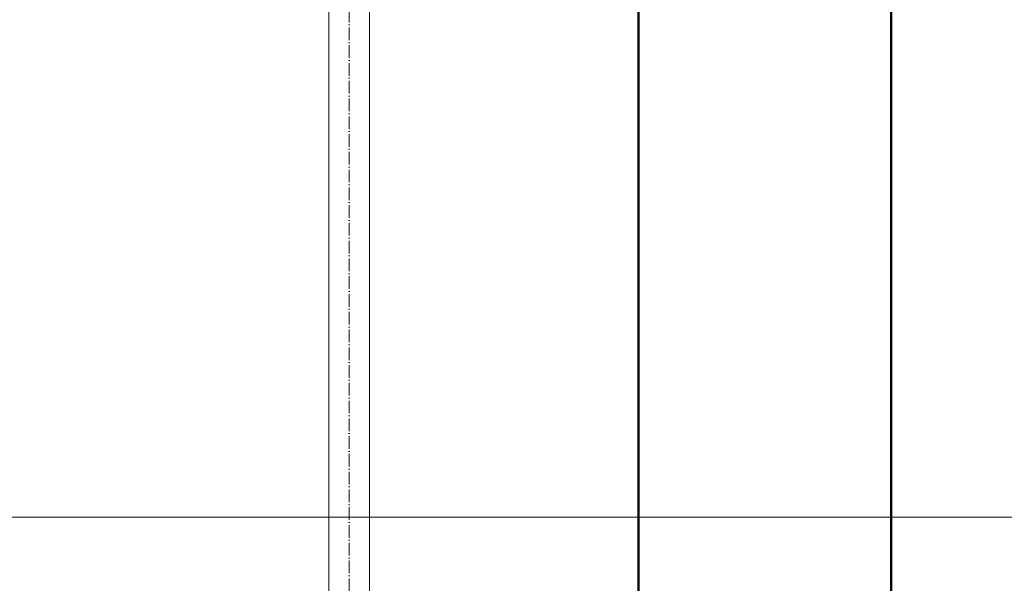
# Model space of a CAD drawing. Header units: metres. Extents: x -54598 to 1827199, y -329446 to -256744.
# Tile 94 of 256: x 27985 to 29542, y -274243 to -273352. Entities that reach past the tile are written whole.
import ezdxf

# ---------------------------------------------------------------- set-up
doc = ezdxf.new("R2010")
doc.units = ezdxf.units.M
doc.linetypes.add('ADSK_Осевая', pattern=[14, 10, -2, 0, -2])
for name, color, linetype, lineweight in [('A-WALL', 113, 'Continuous', 20), ('G-ANNO-SYMB', 7, 'Continuous', 9), ('P-PIPE', 7, 'Continuous', 20), ('P-PIPE-CNTR', 7, 'ADSK_Осевая', 20)]:
    doc.layers.add(name, color=color, linetype=linetype, lineweight=lineweight)

# ---------------------------------------------------------------- blocks, each defined once
blk = doc.blocks.new('fdsafdsf')
at = {"layer": 'A-WALL', "lineweight": 50}
for p, q in [((222724.02, 36340.95), (222724.02, 41660.95)), ((222524.02, 41460.95), (222524.02, 36540.95))]:
    blk.add_line(p, q, dxfattribs=at)
at = {"layer": 'G-ANNO-SYMB', "lineweight": 20}
blk.add_line((218540.87, 36951.38), (223485.44, 36951.38), dxfattribs=at)
at = {"layer": 'P-PIPE', "color": 150}
for p, q in [((222279.35, 37535.19), (222279.35, 36696.63)), ((222311.35, 36696.63), (222311.35, 37535.19))]:
    blk.add_line(p, q, dxfattribs=at)
at = {"layer": 'P-PIPE-CNTR', "color": 150}
blk.add_line((222295.35, 37535.19), (222295.35, 36696.63), dxfattribs=at)
blk.add_line((222295.35, 37535.19), (222295.35, 36696.63), dxfattribs=at)

msp = doc.modelspace()

# ---------------------------------------------------------------- block references
at = {"color": 5, "lineweight": 30, "xscale": 2, "yscale": 2, "zscale": 2}
msp.add_blockref('fdsafdsf', (-416084.8, -348041.5), dxfattribs=at)

doc.saveas('drawing.dxf')
